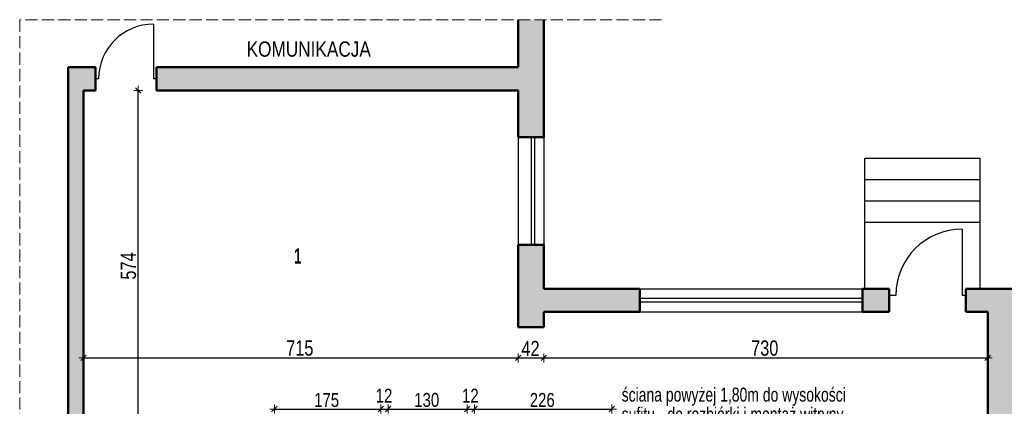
# Model space of a CAD drawing. Header units: centimetres. Extents: x -1289 to 2012, y -2118 to 998.
# Tile 7 of 8: x -1240 to 379, y 362 to 998. Entities that reach past the tile are written whole.
import ezdxf

# ---------------------------------------------------------------- set-up
doc = ezdxf.new("R2010")
doc.units = ezdxf.units.CM
doc.header["$PDMODE"] = 65
doc.linetypes.add('VERDECKT2_S2', pattern=[27, 20, -7])
doc.layers.add('Standard', color=7, linetype='Continuous', lineweight=25)
doc.styles.add('ARIAL', font='ARIAL.TTF')
doc.dimstyles.new('_DIMSTYLE_10', dxfattribs={"dimtxt": 22.9, "dimasz": 15, "dimexe": 0, "dimexo": 0.0001, "dimgap": 11.45, "dimtad": 2, "dimdec": 0, "dimrnd": 1, "dimzin": 12, "dimdsep": 46, "dimtxsty": 'ARIAL', "dimblk1": 'ALL_ML_STRICH', "dimblk2": 'ALL_ML_STRICH', "dimsah": 1, "dimcen": 0, "dimse1": 1, "dimse2": 1, "dimclrd": 7, "dimclre": 7, "dimclrt": 7, "dimadec": 0, "dimazin": 0, "dimtfac": 1, "dimtdec": 0, "dimtix": 1, "dimtmove": 2, "dimatfit": 3, "dimfxl": 1, "dimtzin": 0, "dimlwd": 0, "dimlwe": 13, "dimarcsym": 0})
doc.dimstyles.new('_DIMSTYLE_2', dxfattribs={"dimtxt": 25, "dimasz": 15, "dimexe": 0, "dimexo": 0.0001, "dimgap": 12.5, "dimtad": 2, "dimdec": 0, "dimrnd": 1, "dimzin": 12, "dimdsep": 46, "dimtxsty": 'ARIAL', "dimblk1": 'ALL_ML_STRICH', "dimblk2": 'ALL_ML_STRICH', "dimsah": 1, "dimcen": 0, "dimse1": 1, "dimse2": 1, "dimclrd": 7, "dimclre": 7, "dimclrt": 7, "dimadec": 0, "dimazin": 0, "dimtfac": 1, "dimtdec": 0, "dimtix": 1, "dimtmove": 2, "dimatfit": 3, "dimfxl": 1, "dimtzin": 0, "dimlwd": 0, "dimlwe": 13, "dimarcsym": 0})
doc.dimstyles.new('_DIMSTYLE_3', dxfattribs={"dimtxt": 25, "dimasz": 15, "dimexe": 0, "dimexo": 0.0001, "dimgap": 12.5, "dimtad": 2, "dimdec": 0, "dimrnd": 1, "dimzin": 12, "dimdsep": 46, "dimtxsty": 'ARIAL', "dimblk1": 'ALL_ML_STRICH', "dimblk2": 'ALL_ML_STRICH', "dimsah": 1, "dimcen": 0, "dimse1": 1, "dimse2": 1, "dimclrd": 7, "dimclre": 7, "dimclrt": 7, "dimadec": 0, "dimazin": 0, "dimtfac": 1, "dimtdec": 0, "dimtix": 1, "dimtmove": 2, "dimatfit": 3, "dimfxl": 1, "dimtzin": 0, "dimlwd": 0, "dimlwe": 13, "dimarcsym": 0})
doc.dimstyles.new('_DIMSTYLE_4', dxfattribs={"dimtxt": 25, "dimasz": 15, "dimexe": 0, "dimexo": 0.0001, "dimgap": 12.5, "dimtad": 2, "dimdec": 0, "dimrnd": 1, "dimzin": 12, "dimdsep": 46, "dimtxsty": 'ARIAL', "dimblk1": 'ALL_ML_STRICH', "dimblk2": 'ALL_ML_STRICH', "dimsah": 1, "dimcen": 0, "dimse1": 1, "dimse2": 1, "dimclrd": 7, "dimclre": 7, "dimclrt": 7, "dimadec": 0, "dimazin": 0, "dimtfac": 1, "dimtdec": 0, "dimtix": 1, "dimtmove": 2, "dimatfit": 3, "dimfxl": 1, "dimtvp": 1.2, "dimtzin": 0, "dimlwd": 0, "dimlwe": 13, "dimarcsym": 0})
doc.dimstyles.new('_DIMSTYLE_7', dxfattribs={"dimtxt": 22.9, "dimasz": 15, "dimexe": 0, "dimexo": 0.0001, "dimgap": 11.45, "dimtad": 2, "dimdec": 0, "dimrnd": 1, "dimzin": 12, "dimdsep": 46, "dimtxsty": 'ARIAL', "dimblk1": 'ALL_ML_STRICH', "dimblk2": 'ALL_ML_STRICH', "dimsah": 1, "dimcen": 0, "dimse1": 1, "dimse2": 1, "dimclrd": 7, "dimclre": 7, "dimclrt": 7, "dimadec": 0, "dimazin": 0, "dimtfac": 1, "dimtdec": 0, "dimtix": 1, "dimtmove": 2, "dimatfit": 3, "dimfxl": 1, "dimtvp": 1.2, "dimtzin": 0, "dimlwd": 0, "dimlwe": 13, "dimarcsym": 0})

# ---------------------------------------------------------------- blocks, each defined once
blk = doc.blocks.new('ALL_ML_STRICH')
at = {"color": 0, "linetype": 'ByBlock', "lineweight": -2}
for p, q in [((-1, 0), (0.5, 0)), ((-0.3, -0.3), (0.3, 0.3)), ((0, -0.5), (0, 0.5))]:
    blk.add_line(p, q, dxfattribs=at)
blk = doc.blocks.new('*D7')
at = {"layer": 'DEFPOINTS', "color": 7, "linetype": 'ByBlock', "lineweight": 13}
for p in [(-972.3, 881.7), (-1047, 307.7), (-1045, 307.7)]:
    blk.add_point(p, dxfattribs=at)
at = {"layer": 'Standard', "color": 7, "linetype": 'ByBlock', "lineweight": -2}
blk.add_line((-1045, 307.7), (-1045, 881.7), dxfattribs=at)
at = {"layer": 'Standard', "color": 7, "linetype": 'ByBlock', "lineweight": 13, "xscale": 15, "yscale": 15, "zscale": 15}
for p, rotation in [((-1045, 881.7), 90), ((-1045, 307.7), -90.00000000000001)]:
    blk.add_blockref('ALL_ML_STRICH', p, dxfattribs=dict(at, rotation=rotation))
at = {"layer": 'Standard', "color": 7, "linetype": 'ByBlock', "lineweight": 13, "insert": (-1061, 593.1), "char_height": 25, "width": 57.692, "attachment_point": 5, "rotation": 90, "style": 'ARIAL'}
blk.add_mtext('\\W0.77;\\A1;{574}', dxfattribs=at)
blk = doc.blocks.new('*D8')
at = {"layer": 'DEFPOINTS', "color": 7, "linetype": 'ByBlock', "lineweight": 13}
for p in [(-420.1, 520.4), (-1135.1, 442), (-1135.1, 418.4)]:
    blk.add_point(p, dxfattribs=at)
at = {"layer": 'Standard', "color": 7, "linetype": 'ByBlock', "lineweight": -2}
blk.add_line((-1135.1, 442), (-420.1, 442), dxfattribs=at)
at = {"layer": 'Standard', "color": 7, "linetype": 'ByBlock', "lineweight": 13, "xscale": 15, "yscale": 15, "zscale": 15, "rotation": 180}
blk.add_blockref('ALL_ML_STRICH', (-1135.1, 442), dxfattribs=at)
at = {"layer": 'Standard', "color": 7, "linetype": 'ByBlock', "lineweight": 13, "xscale": 15, "yscale": 15, "zscale": 15}
blk.add_blockref('ALL_ML_STRICH', (-420.1, 442), dxfattribs=at)
at = {"layer": 'Standard', "color": 7, "linetype": 'ByBlock', "lineweight": 13, "insert": (-779.3, 458), "char_height": 25, "width": 57.692, "attachment_point": 5, "style": 'ARIAL'}
blk.add_mtext('\\W0.77;\\A1;{715}', dxfattribs=at)
blk = doc.blocks.new('*D9')
at = {"layer": 'DEFPOINTS', "color": 7, "linetype": 'ByBlock', "lineweight": 13}
for p in [(-420.1, 520.4), (-378.1, 512.7), (-420.1, 442)]:
    blk.add_point(p, dxfattribs=at)
at = {"layer": 'Standard', "color": 7, "linetype": 'ByBlock', "lineweight": -2}
blk.add_line((-420.1, 442), (-378.1, 442), dxfattribs=at)
at = {"layer": 'Standard', "color": 7, "linetype": 'ByBlock', "lineweight": 13, "xscale": 15, "yscale": 15, "zscale": 15, "rotation": 180}
blk.add_blockref('ALL_ML_STRICH', (-420.1, 442), dxfattribs=at)
at = {"layer": 'Standard', "color": 7, "linetype": 'ByBlock', "lineweight": 13, "xscale": 15, "yscale": 15, "zscale": 15}
blk.add_blockref('ALL_ML_STRICH', (-378.1, 442), dxfattribs=at)
at = {"layer": 'Standard', "color": 7, "linetype": 'ByBlock', "lineweight": 13, "insert": (-399.9, 457.5), "char_height": 25, "width": 38.462, "attachment_point": 5, "style": 'ARIAL'}
blk.add_mtext('\\W0.77;\\A1;{42}', dxfattribs=at)
blk = doc.blocks.new('*D10')
at = {"layer": 'DEFPOINTS', "color": 7, "linetype": 'ByBlock', "lineweight": 13}
for p in [(-378.1, 512.7), (-378.1, 442), (351.9, 429.7)]:
    blk.add_point(p, dxfattribs=at)
at = {"layer": 'Standard', "color": 7, "linetype": 'ByBlock', "lineweight": -2}
blk.add_line((-378.1, 442), (351.9, 442), dxfattribs=at)
at = {"layer": 'Standard', "color": 7, "linetype": 'ByBlock', "lineweight": 13, "xscale": 15, "yscale": 15, "zscale": 15, "rotation": 180}
blk.add_blockref('ALL_ML_STRICH', (-378.1, 442), dxfattribs=at)
at = {"layer": 'Standard', "color": 7, "linetype": 'ByBlock', "lineweight": 13, "xscale": 15, "yscale": 15, "zscale": 15}
blk.add_blockref('ALL_ML_STRICH', (351.9, 442), dxfattribs=at)
at = {"layer": 'Standard', "color": 7, "linetype": 'ByBlock', "lineweight": 13, "insert": (-14.7, 458), "char_height": 25, "width": 57.692, "attachment_point": 5, "style": 'ARIAL'}
blk.add_mtext('\\W0.77;\\A1;{730}', dxfattribs=at)
blk = doc.blocks.new('OBIEKTY_ZLOZONE_15')
at = {"layer": 'Standard', "color": 7, "linetype": 'ByBlock', "lineweight": 25}
for p, q in [((-1020.1, 990.7), (-1020.1, 900.7)), ((-1110.1, 900.7), (-1115.1, 900.7)), ((-1015.1, 900.7), (-1020.1, 900.7))]:
    blk.add_line(p, q, dxfattribs=at)
blk.add_arc((-1020.1, 900.7), 90, 90, 180, dxfattribs=at)
blk = doc.blocks.new('OBIEKTY_ZLOZONE_16')
at = {"layer": 'Standard', "color": 7, "linetype": 'ByBlock', "lineweight": 25}
for p, q in [((309.8, 653.6), (309.8, 544.7)), ((200.9, 544.7), (189.9, 544.7)), ((315.9, 544.7), (309.8, 544.7))]:
    blk.add_line(p, q, dxfattribs=at)
blk.add_arc((309.8, 544.7), 108.9, 90, 180, dxfattribs=at)
blk = doc.blocks.new('*D34')
at = {"layer": 'DEFPOINTS', "color": 7, "linetype": 'ByBlock', "lineweight": 13}
for p in [(-821.1, 357.9), (-821.1, 190.9), (-646.1, 97.3)]:
    blk.add_point(p, dxfattribs=at)
at = {"layer": 'Standard', "color": 7, "linetype": 'ByBlock', "lineweight": -2}
blk.add_line((-821.1, 357.9), (-646.1, 357.9), dxfattribs=at)
at = {"layer": 'Standard', "color": 7, "linetype": 'ByBlock', "lineweight": 13, "xscale": 15, "yscale": 15, "zscale": 15, "rotation": 180}
blk.add_blockref('ALL_ML_STRICH', (-821.1, 357.9), dxfattribs=at)
at = {"layer": 'Standard', "color": 7, "linetype": 'ByBlock', "lineweight": 13, "xscale": 15, "yscale": 15, "zscale": 15}
blk.add_blockref('ALL_ML_STRICH', (-646.1, 357.9), dxfattribs=at)
at = {"layer": 'Standard', "color": 7, "linetype": 'ByBlock', "lineweight": 13, "insert": (-735.2, 372.7), "char_height": 22.9, "width": 52.846, "attachment_point": 5, "style": 'ARIAL'}
blk.add_mtext('\\W0.77;\\A1;{175}', dxfattribs=at)
blk = doc.blocks.new('*D35')
at = {"layer": 'DEFPOINTS', "color": 7, "linetype": 'ByBlock', "lineweight": 13}
for p in [(-646.1, 357.9), (-646.1, 97.3), (-634.1, 101.7)]:
    blk.add_point(p, dxfattribs=at)
at = {"layer": 'Standard', "color": 7, "linetype": 'ByBlock', "lineweight": -2}
blk.add_line((-646.1, 357.9), (-634.1, 357.9), dxfattribs=at)
at = {"layer": 'Standard', "color": 7, "linetype": 'ByBlock', "lineweight": 13, "xscale": 15, "yscale": 15, "zscale": 15, "rotation": 180}
blk.add_blockref('ALL_ML_STRICH', (-646.1, 357.9), dxfattribs=at)
at = {"layer": 'Standard', "color": 7, "linetype": 'ByBlock', "lineweight": 13, "xscale": 15, "yscale": 15, "zscale": 15}
blk.add_blockref('ALL_ML_STRICH', (-634.1, 357.9), dxfattribs=at)
at = {"layer": 'Standard', "color": 7, "linetype": 'ByBlock', "lineweight": 13, "insert": (-640.8, 379.9), "char_height": 22.9, "width": 35.231, "attachment_point": 5, "style": 'ARIAL'}
blk.add_mtext('\\W0.77;\\A1;{12}', dxfattribs=at)
blk = doc.blocks.new('*D36')
at = {"layer": 'DEFPOINTS', "color": 7, "linetype": 'ByBlock', "lineweight": 13}
for p in [(-634.1, 357.9), (-504.1, 193.5), (-634.1, 101.7)]:
    blk.add_point(p, dxfattribs=at)
at = {"layer": 'Standard', "color": 7, "linetype": 'ByBlock', "lineweight": -2}
blk.add_line((-634.1, 357.9), (-504.1, 357.9), dxfattribs=at)
at = {"layer": 'Standard', "color": 7, "linetype": 'ByBlock', "lineweight": 13, "xscale": 15, "yscale": 15, "zscale": 15, "rotation": 180}
blk.add_blockref('ALL_ML_STRICH', (-634.1, 357.9), dxfattribs=at)
at = {"layer": 'Standard', "color": 7, "linetype": 'ByBlock', "lineweight": 13, "xscale": 15, "yscale": 15, "zscale": 15}
blk.add_blockref('ALL_ML_STRICH', (-504.1, 357.9), dxfattribs=at)
at = {"layer": 'Standard', "color": 7, "linetype": 'ByBlock', "lineweight": 13, "insert": (-570.6, 372.8), "char_height": 22.9, "width": 52.846, "attachment_point": 5, "style": 'ARIAL'}
blk.add_mtext('\\W0.77;\\A1;{130}', dxfattribs=at)
blk = doc.blocks.new('*D37')
at = {"layer": 'DEFPOINTS', "color": 7, "linetype": 'ByBlock', "lineweight": 13}
for p in [(-504.1, 357.9), (-492.1, 195.3), (-504.1, 193.5)]:
    blk.add_point(p, dxfattribs=at)
at = {"layer": 'Standard', "color": 7, "linetype": 'ByBlock', "lineweight": -2}
blk.add_line((-504.1, 357.9), (-492.1, 357.9), dxfattribs=at)
at = {"layer": 'Standard', "color": 7, "linetype": 'ByBlock', "lineweight": 13, "xscale": 15, "yscale": 15, "zscale": 15, "rotation": 180}
blk.add_blockref('ALL_ML_STRICH', (-504.1, 357.9), dxfattribs=at)
at = {"layer": 'Standard', "color": 7, "linetype": 'ByBlock', "lineweight": 13, "xscale": 15, "yscale": 15, "zscale": 15}
blk.add_blockref('ALL_ML_STRICH', (-492.1, 357.9), dxfattribs=at)
at = {"layer": 'Standard', "color": 7, "linetype": 'ByBlock', "lineweight": 13, "insert": (-498.8, 379.9), "char_height": 22.9, "width": 35.231, "attachment_point": 5, "style": 'ARIAL'}
blk.add_mtext('\\W0.77;\\A1;{12}', dxfattribs=at)
blk = doc.blocks.new('*D38')
at = {"layer": 'DEFPOINTS', "color": 7, "linetype": 'ByBlock', "lineweight": 13}
for p in [(-492.1, 357.9), (-492.1, 195.3), (-266.1, 110.3)]:
    blk.add_point(p, dxfattribs=at)
at = {"layer": 'Standard', "color": 7, "linetype": 'ByBlock', "lineweight": -2}
blk.add_line((-492.1, 357.9), (-266.1, 357.9), dxfattribs=at)
at = {"layer": 'Standard', "color": 7, "linetype": 'ByBlock', "lineweight": 13, "xscale": 15, "yscale": 15, "zscale": 15, "rotation": 180}
blk.add_blockref('ALL_ML_STRICH', (-492.1, 357.9), dxfattribs=at)
at = {"layer": 'Standard', "color": 7, "linetype": 'ByBlock', "lineweight": 13, "xscale": 15, "yscale": 15, "zscale": 15}
blk.add_blockref('ALL_ML_STRICH', (-266.1, 357.9), dxfattribs=at)
at = {"layer": 'Standard', "color": 7, "linetype": 'ByBlock', "lineweight": 13, "insert": (-380.6, 372.7), "char_height": 22.9, "width": 52.846, "attachment_point": 5, "style": 'ARIAL'}
blk.add_mtext('\\W0.77;\\A1;{226}', dxfattribs=at)

msp = doc.modelspace()

# ---------------------------------------------------------------- hatches: boundary and pattern name
at = {"layer": 'Standard', "linetype": 'ByBlock', "lineweight": 13}
h = msp.add_hatch(color=254, dxfattribs=at)
h.paths.add_polyline_path([(-120.1, 299.7), (-120.1, 259.7), (-80.1, 259.7), (-80.1, 299.7)])
h.paths.add_polyline_path([(993.9, 200.1), (993.9, 280.1), (955.9, 280.1), (955.9, 200.1)])
h.paths.add_polyline_path([(993.9, -79.9), (993.9, 0.1), (955.9, 0.1), (955.9, -79.9)])
h.paths.add_polyline_path([(558.9, -392.3), (558.9, -416.1), (570.9, -416.1), (570.9, -380.3), (518, -380.3), (518, -392.3)])
h.paths.add_polyline_path([(189.9, 555.7), (145.9, 555.7), (145.9, 517.7), (189.9, 517.7)])
h.paths.add_polyline_path([(-420.1, 492.7), (-378.1, 492.7), (-378.1, 517.7), (-220.1, 517.7), (-220.1, 555.7), (-378.1, 555.7), (-378.1, 627.7), (-420.1, 627.7)])
h.paths.add_polyline_path([(-1015.1, 919.7), (-1015.1, 881.7), (-420.1, 881.7), (-420.1, 804.7), (-378.1, 804.7), (-378.1, 998), (-420.1, 998), (-420.1, 919.7)])
h.paths.add_polyline_path([(-1110.1, 265.7), (-1110.1, 307.7), (-1135.1, 307.7), (-1135.1, 881.7), (-1115.1, 881.7), (-1115.1, 919.7), (-1160.1, 919.7), (-1160.1, 307.7), (-1240, 307.7), (-1240, 265.7)])
h.paths.add_polyline_path([(-866.1, 33.7), (-866.1, -59.3), (-821.1, -59.3), (-821.1, 33.7)])
h.paths.add_polyline_path([(-821.1, 155.7), (-866.1, 155.7), (-866.1, 138.7), (-821.1, 138.7)])
h.paths.add_polyline_path([(-29.1, -497.3), (-29.1, -509.3), (208.9, -509.3), (208.9, -497.3)])
h.paths.add_polyline_path([(351.9, 317.7), (323.9, 317.7), (323.9, 259.7), (351.9, 259.7), (351.9, -497.3), (308.9, -497.3), (308.9, -509.3), (351.9, -509.3), (351.9, -524.3), (393.9, -524.3), (393.9, -392.3), (418, -392.3), (418, -380.3), (393.9, -380.3), (393.9, 517.7), (955.9, 517.7), (955.9, 480.1), (993.9, 480.1), (993.9, 555.7), (315.9, 555.7), (315.9, 517.7), (351.9, 517.7)])
h.paths.add_polyline_path([(-221.1, -74.3), (-266.1, -74.3), (-266.1, -90.3), (-236.7, -90.3), (-236.7, -105.3), (-266.1, -105.3), (-266.1, -134.3), (-221.1, -134.3)])
h.paths.add_polyline_path([(-266.1, 220.7), (-221.1, 220.7), (-221.1, 265.7), (-266.1, 265.7)])
h.paths.add_polyline_path([(-821.1, 220.7), (-378.1, 220.7), (-378.1, 332.7), (-420.1, 332.7), (-420.1, 307.7), (-900.1, 307.7), (-900.1, 265.7), (-866.1, 265.7), (-866.1, 210.7), (-821.1, 210.7)])
h.paths.add_polyline_path([(-266.1, -315.3), (-236.7, -315.3), (-236.7, -330.3), (-266.1, -330.3), (-266.1, -343.3), (-821.1, -343.3), (-821.1, -274.3), (-866.1, -274.3), (-866.1, -1810.3), (-221.1, -1810.3), (-221.1, -1554.3), (222, -1554.3), (222, -1509.3), (208.9, -1509.3), (208.9, -1309.3), (222, -1309.3), (222, -1297.3), (196.9, -1297.3), (196.9, -1509.3), (-221.1, -1509.3), (-221.1, -254.3), (-266.1, -254.3)])
h.paths.add_polyline_path([(-821.1, -878.3), (-821.1, -608.3), (-266.1, -608.3), (-266.1, -878.3)], flags=16)
h.paths.add_polyline_path([(-266.1, -596.3), (-821.1, -596.3), (-821.1, -355.3), (-266.1, -355.3)], flags=16)
h.paths.add_polyline_path([(-266.1, -1765.3), (-821.1, -1765.3), (-821.1, -890.3), (-266.1, -890.3)], flags=16)

# ---------------------------------------------------------------- linework, layer by layer
at = {"layer": 'Standard', "color": 7, "linetype": 'VERDECKT2_S2', "lineweight": 13}
for p, q in [((-1240, 998), (-1240, -149.3)), ((-184.5, 998), (-1240, 998))]:
    msp.add_line(p, q, dxfattribs=at)
at = {"layer": 'Standard', "color": 7, "linetype": 'ByBlock', "lineweight": 50}
for p, q in [((-420.1, 919.7), (-420.1, 998)), ((-378.1, 804.7), (-378.1, 998)), ((-1115.1, 919.7), (-1160.1, 919.7)), ((-1160.1, 919.7), (-1160.1, 307.7)), ((-1115.1, 919.7), (-1115.1, 881.7)), ((-1015.1, 919.7), (-1015.1, 881.7)), ((-420.1, 919.7), (-1015.1, 919.7)), ((-1115.1, 881.7), (-1135.1, 881.7)), ((-1135.1, 881.7), (-1135.1, 307.7)), ((-420.1, 881.7), (-1015.1, 881.7)), ((-420.1, 804.7), (-420.1, 881.7)), ((-420.1, 804.7), (-378.1, 804.7)), ((-420.1, 627.7), (-378.1, 627.7)), ((-420.1, 492.7), (-420.1, 627.7)), ((-378.1, 555.7), (-378.1, 627.7)), ((-220.1, 555.7), (-378.1, 555.7)), ((-220.1, 517.7), (-220.1, 555.7)), ((145.9, 517.7), (145.9, 555.7)), ((189.9, 555.7), (145.9, 555.7)), ((189.9, 555.7), (189.9, 517.7)), ((315.9, 555.7), (315.9, 517.7)), ((993.9, 555.7), (315.9, 555.7)), ((-378.1, 492.7), (-378.1, 517.7)), ((-220.1, 517.7), (-378.1, 517.7)), ((145.9, 517.7), (189.9, 517.7)), ((351.9, 517.7), (315.9, 517.7)), ((351.9, 317.7), (351.9, 517.7)), ((-420.1, 492.7), (-378.1, 492.7))]:
    msp.add_line(p, q, dxfattribs=at)
at = {"layer": 'Standard', "color": 7, "linetype": 'ByBlock', "lineweight": 25}
for p, q in [((-420.1, 804.7), (-420.1, 627.7)), ((-399.1, 804.7), (-399.1, 627.7)), ((-393.1, 804.7), (-393.1, 627.7)), ((-378.1, 804.7), (-378.1, 627.7)), ((149.9, 555.7), (149.9, 769.7)), ((339.4, 769.7), (149.9, 769.7)), ((339.4, 555.7), (339.4, 769.7)), ((339.4, 734.7), (149.9, 734.7)), ((339.4, 699.7), (149.9, 699.7)), ((339.4, 664.7), (149.9, 664.7)), ((-220.1, 555.7), (145.9, 555.7)), ((-220.1, 540.2), (145.9, 540.2)), ((-220.1, 534.2), (145.9, 534.2)), ((-220.1, 517.7), (145.9, 517.7))]:
    msp.add_line(p, q, dxfattribs=at)

# ---------------------------------------------------------------- block references
for name in ['OBIEKTY_ZLOZONE_15', 'OBIEKTY_ZLOZONE_16']:
    msp.add_blockref(name, (0, 0), dxfattribs=at)

# ---------------------------------------------------------------- texts
at = {"layer": 'Standard', "color": 7, "linetype": 'ByBlock', "lineweight": 50, "insert": (-866.8, 949.5), "char_height": 25, "width": 212.467, "attachment_point": 4, "style": 'ARIAL'}
msp.add_mtext('\\W0.81;KOMUNIKACJA', dxfattribs=at)
at = {"layer": 'Standard', "color": 7, "linetype": 'ByBlock', "lineweight": 25, "insert": (-782.6, 609.4), "char_height": 25, "width": 127.148, "attachment_point": 5, "style": 'ARIAL'}
msp.add_mtext('{\\fArial|i0|b1;\\H25.000000;\\W0.625000;\\C7;1}\\P', dxfattribs=at)
at = {"layer": 'Standard', "color": 7, "linetype": 'ByBlock', "lineweight": 18, "insert": (-250, 393.1), "char_height": 23, "width": 514.313, "attachment_point": 1, "line_spacing_factor": 0.843373, "style": 'ARIAL'}
msp.add_mtext('{\\fArial|i0|b0;\\H23.000000;\\W0.714286;\\C7;ściana powyżej 1,80m do wysokości}\\P{\\fArial|i0|b0;\\H23.000000;\\W0.714286;\\C7;sufitu - do rozbiórki i montaż witryny}\\P', dxfattribs=at)

# ---------------------------------------------------------------- dimensions: what is measured, and where the dimension line sits
at = {"layer": 'Standard', "color": 7, "linetype": 'ByBlock', "lineweight": 13}
dim = msp.add_linear_dim(base=(-1045, 881.7), p1=(-1047, 307.7), p2=(-972.3, 881.7), angle=90, dimstyle='_DIMSTYLE_2', override={"dimpost": '<>', "dimclrd": 7, "dimclre": 7, "dimclrt": 7, "dimlwd": 0, "dimlwe": 13}, dxfattribs=at)
dim.commit()
dim.dimension.update_dxf_attribs({"geometry": '*D7', "text_midpoint": (-1061, 593.1)})
for base, p1, p2, dimstyle, picture, middle in [((-420.1, 442), (-1135.1, 418.4), (-420.1, 520.4), '_DIMSTYLE_3', '*D8', (-779.3, 458)), ((-378.1, 442), (-420.1, 520.4), (-378.1, 512.7), '_DIMSTYLE_4', '*D9', (-399.9, 457.5)), ((351.9, 442), (-378.1, 512.7), (351.9, 429.7), '_DIMSTYLE_3', '*D10', (-14.7, 458)), ((-634.1, 357.9), (-646.1, 97.3), (-634.1, 101.7), '_DIMSTYLE_7', '*D35', (-640.8, 379.9)), ((-492.1, 357.9), (-504.1, 193.5), (-492.1, 195.3), '_DIMSTYLE_7', '*D37', (-498.8, 379.9)), ((-646.1, 357.9), (-821.1, 190.9), (-646.1, 97.3), '_DIMSTYLE_10', '*D34', (-735.2, 372.7)), ((-504.1, 357.9), (-634.1, 101.7), (-504.1, 193.5), '_DIMSTYLE_10', '*D36', (-570.6, 372.8)), ((-266.1, 357.9), (-492.1, 195.3), (-266.1, 110.3), '_DIMSTYLE_10', '*D38', (-380.6, 372.7))]:
    dim = msp.add_linear_dim(base=base, p1=p1, p2=p2, dimstyle=dimstyle, override={"dimpost": '<>', "dimclrd": 7, "dimclre": 7, "dimclrt": 7, "dimlwd": 0, "dimlwe": 13}, dxfattribs=at)
    dim.commit()
    dim.dimension.update_dxf_attribs({"geometry": picture, "text_midpoint": middle})

doc.saveas('drawing.dxf')
